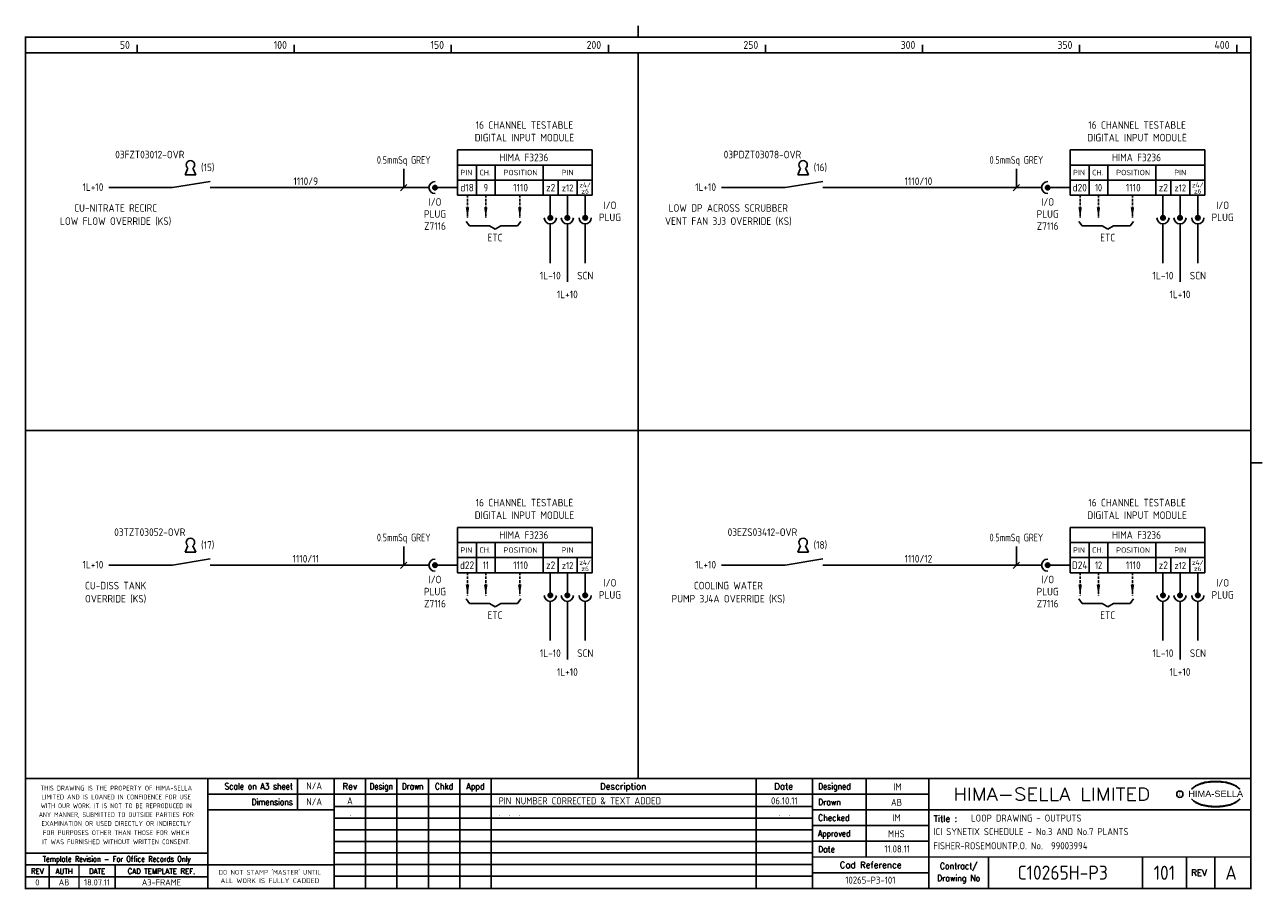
# Model space of a CAD drawing. Extents: x 14 to 408, y 0 to 275.
import ezdxf
from ezdxf.enums import TextEntityAlignment as Align

# ---------------------------------------------------------------- set-up
doc = ezdxf.new("R2010")
doc.units = 0
doc.header["$LTSCALE"] = 0.25
doc.header["$MEASUREMENT"] = 0
doc.linetypes.add('HIDDEN2', pattern=[4.7625, 3.175, -1.5875])
for name, color, linetype in [('00-DRG_FRAME', 12, 'CONTINUOUS'), ('01-DRAW', 7, 'CONTINUOUS'), ('051-TEXT', 2, 'CONTINUOUS'), ('117', 7, 'CONTINUOUS'), ('117-TEXT', 2, 'CONTINUOUS')]:
    doc.layers.add(name, color=color, linetype=linetype)
doc.styles.add('ARIAL', font='arial.ttf', dxfattribs={"height": 2.5})
doc.styles.add('ISO', font='iso.shx')
doc.styles.add('ROMAND', font='ROMAND')

# ---------------------------------------------------------------- blocks, each defined once
blk = doc.blocks.new('A3-REVA')
at = {"layer": '051-TEXT', "style": 'ISO'}
for tag, p in [('DESIGNED', (292.01, 31.7)), ('A', (117.73, 27.28)), ('DES', (127.73, 27.28)), ('DRN', (137.73, 27.28)), ('CHKD', (147.73, 27.28)), ('APPD', (157.73, 27.28)), ('DATE', (256, 27.28)), ('DRAWN', (291.72, 26.77)), ('CHECKED', (291.72, 21.89)), ('APPD', (291.65, 16.79)), ('DATE', (291.92, 11.96))]:
    blk.add_attdef(tag, text='', height=2.25, dxfattribs=at).set_placement(p, align=Align.CENTER)
blk.add_attdef('DESCRIPTION', (165.03, 27.28), '', height=2.25, dxfattribs=at)
blk = doc.blocks.new('A3-REVB')
at = {"layer": '051-TEXT', "style": 'ISO'}
for tag, p in [('A', (124.85, -20.36)), ('DES', (134.85, -20.36)), ('DRN', (144.85, -20.36)), ('CHKD', (154.85, -20.36)), ('APPD', (164.85, -20.36)), ('DATE', (263.12, -20.36))]:
    blk.add_attdef(tag, text='', height=2.25, dxfattribs=at).set_placement(p, align=Align.CENTER)
blk.add_attdef('DESCRIPTION', (172.15, -20.36), '', height=2.25, dxfattribs=at)
blk = doc.blocks.new('A3-TITLE')
at = {"layer": '051-TEXT', "style": 'ISO'}
blk.add_attdef('TITLE_1', (315.46, 21.78), '', height=2.25, dxfattribs=at)
for tag, p in [('DRGNO', (376.96, 3.24)), ('REV.', (398.2, 3.24))]:
    blk.add_attdef(tag, text='', height=4.5, dxfattribs=at).set_placement(p, align=Align.CENTER)
blk = doc.blocks.new('A3-CONTRACT')
at = {"layer": '051-TEXT', "color": 41, "style": 'ISO'}
for tag, height, p in [('SCALE', 2.25, (106.71, 31.82)), ('DIMS', 2.25, (106.71, 26.8)), ('CAD-REF', 2.25, (283.73, 1.84)), ('CONTRACT', 4.5, (344.94, 3.1))]:
    blk.add_attdef(tag, text='', height=height, dxfattribs=at).set_placement(p, align=Align.CENTER)
for tag, p in [('TITLE_2', (303.86, 17.28)), ('TITLE_3', (303.79, 12.78))]:
    blk.add_attdef(tag, p, '', height=2.25, dxfattribs=at)
blk = doc.blocks.new('KEY')
at = {"layer": '01-DRAW'}
for p, q in [((-0.375, -0.5), (-0.183, -0.038)), ((-0.375, -0.5), (0.375, -0.5)), ((0.375, -0.5), (0.183, -0.038))]:
    blk.add_line(p, q, dxfattribs=at)
blk.add_arc((0, 0.2), 0.3, 307.47703, 232.52297, dxfattribs=at)

msp = doc.modelspace()

# ---------------------------------------------------------------- linework, layer by layer
at = {"layer": '00-DRG_FRAME'}
for p, q in [((50, 266.5), (50, 269)), ((100, 266.5), (100, 269)), ((150, 266.5), (150, 269)), ((200, 266.5), (200, 269)), ((250, 266.5), (250, 269)), ((300, 266.5), (300, 269)), ((350, 266.5), (350, 269)), ((400, 266.5), (400, 269)), ((101.01, 35.5), (101.01, 25.5)), ((122.7, 35.5), (122.7, 0.5)), ((132.7, 0.5), (132.7, 35.5)), ((142.7, 0.5), (142.7, 35.5)), ((152.7, 35.5), (152.7, 0.5)), ((162.7, 35.5), (162.7, 0.5)), ((247, 35.5), (247, 0.5)), ((282, 35.5), (282, 10.5)), ((265, 30.5), (302, 30.5)), ((265, 26.59), (112.7, 26.59)), ((302, 25.5), (265, 25.5)), ((265, 22.89), (112.7, 22.89)), ((265, 20.5), (302, 20.5)), ((265, 19.19), (112.7, 19.19)), ((265, 15.49), (112.7, 15.49)), ((302, 15.5), (265, 15.5)), ((265, 11.79), (112.7, 11.79)), ((265, 8.09), (112.7, 8.09)), ((321, 10.5), (321, 0.5)), ((370, 10.5), (370, 0.5)), ((384, 0.5), (384, 10.5)), ((393, 10.5), (393, 0.5)), ((72.5, 4.25), (14.5, 4.25)), ((265, 4.39), (112.7, 4.39)), ((302, 5.5), (265, 5.5))]:
    msp.add_line(p, q, dxfattribs=at)
at = {"layer": '00-DRG_FRAME', "const_width": 0.5}
for points in [[(209.5, 271.5), (209.5, 275.18)], [(209.5, 271.5), (209.5, 275.18)], [(14.5, 266.5), (404.5, 266.5)], [(209.5, 35.5), (209.5, 266.5)], [(14.5, 146.31), (404.5, 146.31)], [(404.5, 136), (408.18, 136)], [(404.5, 35.5), (14.5, 35.5)], [(72.5, 0.5), (72.5, 35.5)], [(112.7, 0.5), (112.7, 35.5)], [(265, 35.5), (265, 0.5)], [(302, 0.5), (302, 35.5)], [(265, 30.5), (72.5, 30.5)], [(112.7, 25.5), (72.5, 25.5)], [(404.5, 25.5), (302, 25.5)], [(14.5, 11.75), (72.5, 11.75)], [(14.5, 8), (72.5, 8)], [(22, 0.5), (22, 8)], [(31.5, 0.5), (31.5, 8)], [(43, 0.5), (43, 8)], [(112.7, 8), (72.5, 8)], [(265, 10.5), (404.5, 10.5)]]:
    msp.add_lwpolyline(points, dxfattribs=at)
msp.add_lwpolyline([(14.5, 0.5), (404.5, 0.5), (404.5, 271.5), (14.5, 271.5)], close=True, dxfattribs=at)
at = {"layer": '00-DRG_FRAME', "color": 3}
msp.add_circle((381.88, 30.5), 1, dxfattribs=at)
for centre, radius, start, end in [((390.6, 26.83), 7.24, 106.0532, 133.5024), ((390.88, 27.01), 7.3, 130.419, 136.057), ((390.11, 28.1), 5.98, 122.244, 131.6154), ((389.75, 28.78), 5.21, 111.8206, 122.8668), ((391.78, 24.7), 9.76, 107.5931, 113.9452), ((393.1, 18.5), 15.94, 89.2698, 106.3911), ((392.1, 23.52), 10.99, 96.0146, 107.3203), ((393.29, 16.31), 18.28, 92.8917, 97.3734), ((393.24, 18.86), 15.73, 89.7805, 93.1738), ((393.36, 18.86), 15.73, 86.8262, 90.2195), ((393.51, 18.5), 15.94, 73.6089, 90.7302), ((393.31, 16.31), 18.28, 82.6266, 87.1083), ((394.51, 23.52), 10.99, 72.6797, 83.9854), ((394.83, 24.7), 9.76, 66.0548, 72.4069), ((396, 26.83), 7.24, 46.4976, 73.9468), ((396.85, 28.78), 5.21, 57.1332, 68.1794), ((396.49, 28.1), 5.98, 48.3846, 57.756), ((395.73, 27.01), 7.3, 43.943, 49.581), ((390.88, 34.04), 7.3, 223.943, 229.581), ((390.6, 34.23), 7.24, 226.4976, 253.9468), ((390.11, 32.96), 5.98, 228.3846, 237.756), ((389.75, 32.28), 5.21, 237.1332, 248.1794), ((396, 34.23), 7.24, 286.0532, 313.5024), ((396.85, 32.28), 5.21, 291.8206, 302.8668), ((396.49, 32.96), 5.98, 302.244, 311.6154), ((395.73, 34.04), 7.3, 310.419, 316.057), ((391.78, 36.36), 9.76, 246.0548, 252.4069), ((393.1, 42.56), 15.94, 253.6089, 270.7302), ((392.1, 37.54), 10.99, 252.6797, 263.9854), ((393.29, 44.75), 18.28, 262.6266, 267.1083), ((393.24, 42.19), 15.73, 266.8262, 270.2195), ((393.51, 42.56), 15.94, 269.2698, 286.3911), ((393.36, 42.19), 15.73, 269.7805, 273.1738), ((393.31, 44.75), 18.28, 272.8917, 277.3734), ((394.51, 37.54), 10.99, 276.0146, 287.3203), ((394.83, 36.36), 9.76, 287.5931, 293.9452)]:
    msp.add_arc(centre, radius, start, end, dxfattribs=at)
at = {"layer": '117'}
for p, q in [((152.02, 235.59), (152.02, 221.19)), ((194.82, 235.59), (152.02, 235.59)), ((194.82, 235.59), (194.82, 221.19)), ((347.02, 235.59), (347.02, 221.19)), ((389.82, 235.59), (347.02, 235.59)), ((389.82, 235.59), (389.82, 221.19)), ((194.82, 230.79), (152.02, 230.79)), ((158.02, 230.79), (158.02, 221.19)), ((164.02, 230.79), (164.02, 221.19)), ((179.22, 230.79), (179.22, 221.19)), ((389.82, 230.79), (347.02, 230.79)), ((353.02, 230.79), (353.02, 221.19)), ((359.02, 230.79), (359.02, 221.19)), ((374.22, 230.79), (374.22, 221.19)), ((61.29, 223.59), (73.29, 225.59)), ((194.82, 225.99), (152.02, 225.99)), ((184.02, 225.99), (184.02, 221.19)), ((190.02, 225.99), (190.02, 221.19)), ((256.29, 223.59), (268.29, 225.59)), ((389.82, 225.99), (347.02, 225.99)), ((379.02, 225.99), (379.02, 221.19)), ((385.02, 225.99), (385.02, 221.19)), ((61.29, 223.59), (41.01, 223.59)), ((142.9, 223.59), (73.29, 223.59)), ((152.02, 223.59), (144.82, 223.59)), ((194.82, 221.19), (152.02, 221.19)), ((181.52, 221.19), (181.52, 213.99)), ((186.94, 221.19), (186.94, 213.99)), ((192.63, 221.19), (192.63, 213.99)), ((256.29, 223.59), (236.01, 223.59)), ((337.9, 223.59), (268.29, 223.59)), ((347.02, 223.59), (339.82, 223.59)), ((389.82, 221.19), (347.02, 221.19)), ((376.52, 221.19), (376.52, 213.99)), ((381.94, 221.19), (381.94, 213.99)), ((387.63, 221.19), (387.63, 213.99)), ((154.76, 212.85), (155.84, 211.41)), ((155.84, 211.41), (162.16, 211.41)), ((162.16, 211.41), (163.96, 210.33)), ((165.76, 211.41), (163.96, 210.33)), ((171.08, 211.41), (165.76, 211.41)), ((172.16, 212.85), (171.08, 211.41)), ((181.52, 212.07), (181.52, 199.59)), ((186.94, 212.07), (186.94, 193.59)), ((192.63, 212.07), (192.63, 199.59)), ((349.76, 212.85), (350.84, 211.41)), ((350.84, 211.41), (357.16, 211.41)), ((357.16, 211.41), (358.96, 210.33)), ((360.76, 211.41), (358.96, 210.33)), ((366.08, 211.41), (360.76, 211.41)), ((367.16, 212.85), (366.08, 211.41)), ((376.52, 212.07), (376.52, 199.59)), ((381.94, 212.07), (381.94, 193.59)), ((387.63, 212.07), (387.63, 199.59)), ((152.02, 115.4), (152.02, 101)), ((194.82, 115.4), (152.02, 115.4)), ((194.82, 115.4), (194.82, 101)), ((347.02, 115.4), (347.02, 101)), ((389.82, 115.4), (347.02, 115.4)), ((389.82, 115.4), (389.82, 101)), ((194.82, 110.6), (152.02, 110.6)), ((158.02, 110.6), (158.02, 101)), ((164.02, 110.6), (164.02, 101)), ((179.22, 110.6), (179.22, 101)), ((389.82, 110.6), (347.02, 110.6)), ((353.02, 110.6), (353.02, 101)), ((359.02, 110.6), (359.02, 101)), ((374.22, 110.6), (374.22, 101)), ((61.29, 103.4), (41.01, 103.4)), ((61.29, 103.4), (73.29, 105.4)), ((142.9, 103.4), (73.29, 103.4)), ((152.02, 103.4), (144.82, 103.4)), ((194.82, 105.8), (152.02, 105.8)), ((184.02, 105.8), (184.02, 101)), ((190.02, 105.8), (190.02, 101)), ((256.29, 103.4), (236.01, 103.4)), ((256.29, 103.4), (268.29, 105.4)), ((337.9, 103.4), (268.29, 103.4)), ((347.02, 103.4), (339.82, 103.4)), ((389.82, 105.8), (347.02, 105.8)), ((379.02, 105.8), (379.02, 101)), ((385.02, 105.8), (385.02, 101)), ((194.82, 101), (152.02, 101)), ((181.52, 101), (181.52, 93.8)), ((186.94, 101), (186.94, 93.8)), ((192.63, 101), (192.63, 93.8)), ((389.82, 101), (347.02, 101)), ((376.52, 101), (376.52, 93.8)), ((381.94, 101), (381.94, 93.8)), ((387.63, 101), (387.63, 93.8)), ((154.76, 92.66), (155.84, 91.22)), ((155.84, 91.22), (162.16, 91.22)), ((162.16, 91.22), (163.96, 90.14)), ((165.76, 91.22), (163.96, 90.14)), ((171.08, 91.22), (165.76, 91.22)), ((172.16, 92.66), (171.08, 91.22)), ((181.52, 91.88), (181.52, 79.4)), ((186.94, 91.88), (186.94, 73.4)), ((192.63, 91.88), (192.63, 79.4)), ((349.76, 92.66), (350.84, 91.22)), ((350.84, 91.22), (357.16, 91.22)), ((357.16, 91.22), (358.96, 90.14)), ((360.76, 91.22), (358.96, 90.14)), ((366.08, 91.22), (360.76, 91.22)), ((367.16, 92.66), (366.08, 91.22)), ((376.52, 91.88), (376.52, 79.4)), ((381.94, 91.88), (381.94, 73.4)), ((387.63, 91.88), (387.63, 79.4))]:
    msp.add_line(p, q, dxfattribs=at)
at = {"layer": '117', "color": 3}
for p, q in [((134.87, 223.59), (134.87, 229.59)), ((329.87, 223.59), (329.87, 229.59)), ((133.87, 222.59), (135.87, 224.59)), ((328.87, 222.59), (330.87, 224.59)), ((134.87, 103.4), (134.87, 109.4)), ((329.87, 103.4), (329.87, 109.4)), ((133.87, 102.4), (135.87, 104.4)), ((328.87, 102.4), (330.87, 104.4))]:
    msp.add_line(p, q, dxfattribs=at)
at = {"layer": '117', "linetype": 'HIDDEN2'}
for p, q in [((155.16, 221.19), (155.16, 213.99)), ((160.98, 221.19), (160.98, 213.99)), ((171.8, 221.19), (171.8, 213.99)), ((350.16, 221.19), (350.16, 213.99)), ((355.98, 221.19), (355.98, 213.99)), ((366.8, 221.19), (366.8, 213.99)), ((155.16, 101), (155.16, 93.8)), ((160.98, 101), (160.98, 93.8)), ((171.8, 101), (171.8, 93.8)), ((350.16, 101), (350.16, 93.8)), ((355.98, 101), (355.98, 93.8)), ((366.8, 101), (366.8, 93.8))]:
    msp.add_line(p, q, dxfattribs=at)
at = {"layer": '117'}
for centre, radius in [((144.82, 223.59), 0.72), ((144.82, 223.59), 0.624), ((144.82, 223.59), 0.528), ((144.82, 223.59), 0.432), ((144.82, 223.59), 0.336), ((144.82, 223.59), 0.24), ((144.82, 223.59), 0.144), ((144.82, 223.59), 0.048), ((339.82, 223.59), 0.72), ((339.82, 223.59), 0.624), ((339.82, 223.59), 0.528), ((339.82, 223.59), 0.432), ((339.82, 223.59), 0.336), ((339.82, 223.59), 0.24), ((339.82, 223.59), 0.144), ((339.82, 223.59), 0.048), ((181.52, 213.99), 0.72), ((181.52, 213.99), 0.624), ((181.52, 213.99), 0.528), ((181.52, 213.99), 0.432), ((181.52, 213.99), 0.336), ((181.52, 213.99), 0.24), ((181.52, 213.99), 0.144), ((181.52, 213.99), 0.048), ((186.94, 213.99), 0.72), ((186.94, 213.99), 0.624), ((186.94, 213.99), 0.528), ((186.94, 213.99), 0.432), ((186.94, 213.99), 0.336), ((186.94, 213.99), 0.24), ((186.94, 213.99), 0.144), ((186.94, 213.99), 0.048), ((192.63, 213.99), 0.72), ((192.63, 213.99), 0.624), ((192.63, 213.99), 0.528), ((192.63, 213.99), 0.432), ((192.63, 213.99), 0.336), ((192.63, 213.99), 0.24), ((192.63, 213.99), 0.144), ((192.63, 213.99), 0.048), ((376.52, 213.99), 0.72), ((376.52, 213.99), 0.624), ((376.52, 213.99), 0.528), ((376.52, 213.99), 0.432), ((376.52, 213.99), 0.336), ((376.52, 213.99), 0.24), ((376.52, 213.99), 0.144), ((376.52, 213.99), 0.048), ((381.94, 213.99), 0.72), ((381.94, 213.99), 0.624), ((381.94, 213.99), 0.528), ((381.94, 213.99), 0.432), ((381.94, 213.99), 0.336), ((381.94, 213.99), 0.24), ((381.94, 213.99), 0.144), ((381.94, 213.99), 0.048), ((387.63, 213.99), 0.72), ((387.63, 213.99), 0.624), ((387.63, 213.99), 0.528), ((387.63, 213.99), 0.432), ((387.63, 213.99), 0.336), ((387.63, 213.99), 0.24), ((387.63, 213.99), 0.144), ((387.63, 213.99), 0.048), ((144.82, 103.4), 0.72), ((144.82, 103.4), 0.624), ((144.82, 103.4), 0.528), ((144.82, 103.4), 0.432), ((144.82, 103.4), 0.336), ((144.82, 103.4), 0.24), ((144.82, 103.4), 0.144), ((144.82, 103.4), 0.048), ((339.82, 103.4), 0.72), ((339.82, 103.4), 0.624), ((339.82, 103.4), 0.528), ((339.82, 103.4), 0.432), ((339.82, 103.4), 0.336), ((339.82, 103.4), 0.24), ((339.82, 103.4), 0.144), ((339.82, 103.4), 0.048), ((181.52, 93.8), 0.72), ((181.52, 93.8), 0.624), ((181.52, 93.8), 0.528), ((181.52, 93.8), 0.432), ((181.52, 93.8), 0.336), ((181.52, 93.8), 0.24), ((181.52, 93.8), 0.144), ((181.52, 93.8), 0.048), ((186.94, 93.8), 0.72), ((186.94, 93.8), 0.624), ((186.94, 93.8), 0.528), ((186.94, 93.8), 0.432), ((186.94, 93.8), 0.336), ((186.94, 93.8), 0.24), ((186.94, 93.8), 0.144), ((186.94, 93.8), 0.048), ((192.63, 93.8), 0.72), ((192.63, 93.8), 0.624), ((192.63, 93.8), 0.528), ((192.63, 93.8), 0.432), ((192.63, 93.8), 0.336), ((192.63, 93.8), 0.24), ((192.63, 93.8), 0.144), ((192.63, 93.8), 0.048), ((376.52, 93.8), 0.72), ((376.52, 93.8), 0.624), ((376.52, 93.8), 0.528), ((376.52, 93.8), 0.432), ((376.52, 93.8), 0.336), ((376.52, 93.8), 0.24), ((376.52, 93.8), 0.144), ((376.52, 93.8), 0.048), ((381.94, 93.8), 0.72), ((381.94, 93.8), 0.624), ((381.94, 93.8), 0.528), ((381.94, 93.8), 0.432), ((381.94, 93.8), 0.336), ((381.94, 93.8), 0.24), ((381.94, 93.8), 0.144), ((381.94, 93.8), 0.048), ((387.63, 93.8), 0.72), ((387.63, 93.8), 0.624), ((387.63, 93.8), 0.528), ((387.63, 93.8), 0.432), ((387.63, 93.8), 0.336), ((387.63, 93.8), 0.24), ((387.63, 93.8), 0.144), ((387.63, 93.8), 0.048)]:
    msp.add_circle(centre, radius, dxfattribs=at)
for centre, start, end in [((144.82, 223.59), 90, 270), ((339.82, 223.59), 90, 270), ((181.52, 213.99), 180, 0), ((186.94, 213.99), 180, 0), ((192.63, 213.99), 180, 0), ((376.52, 213.99), 180, 0), ((381.94, 213.99), 180, 0), ((387.63, 213.99), 180, 0), ((144.82, 103.4), 90, 270), ((339.82, 103.4), 90, 270), ((181.52, 93.8), 180, 0), ((186.94, 93.8), 180, 0), ((192.63, 93.8), 180, 0), ((376.52, 93.8), 180, 0), ((381.94, 93.8), 180, 0), ((387.63, 93.8), 180, 0)]:
    msp.add_arc(centre, 1.92, start, end, dxfattribs=at)
for points in [[(155.72, 217.35), (154.6, 217.35), (155.16, 213.99)], [(161.54, 217.35), (160.42, 217.35), (160.98, 213.99)], [(172.36, 217.35), (171.24, 217.35), (171.8, 213.99)], [(350.72, 217.35), (349.6, 217.35), (350.16, 213.99)], [(356.54, 217.35), (355.42, 217.35), (355.98, 213.99)], [(367.36, 217.35), (366.24, 217.35), (366.8, 213.99)], [(155.72, 97.16), (154.6, 97.16), (155.16, 93.8)], [(161.54, 97.16), (160.42, 97.16), (160.98, 93.8)], [(172.36, 97.16), (171.24, 97.16), (171.8, 93.8)], [(350.72, 97.16), (349.6, 97.16), (350.16, 93.8)], [(356.54, 97.16), (355.42, 97.16), (355.98, 93.8)], [(367.36, 97.16), (366.24, 97.16), (366.8, 93.8)]]:
    msp.add_solid(points, dxfattribs=at)

# ---------------------------------------------------------------- block references
at = {"layer": '00-DRG_FRAME'}
for name, p, values in [('A3-CONTRACT', (-0.35, 0.19), {'TITLE_2': 'ICI SYNETIX SCHEDULE - No.3 AND No.7 PLANTS', 'TITLE_3': 'FISHER-ROSEMOUNTP.O. No.  99003994', 'CAD-REF': '10265-P3-101', 'CONTRACT': 'C10265H-P3', 'SCALE': 'N/A', 'DIMS': 'N/A'}), ('A3-REVB', (-7, 43.98), {'A': '.', 'DESCRIPTION': '.  .  .', 'DATE': '.  .'}), ('A3-TITLE', (0, 0), {'TITLE_1': 'LOOP DRAWING - OUTPUTS', 'DRGNO': '101', 'REV.': 'A'})]:
    msp.add_blockref(name, p, dxfattribs=at).add_auto_attribs(values)
ref = msp.add_blockref('A3-REVA', (0, 0), dxfattribs=at)
ref.add_attrib('A', 'A', dxfattribs={"layer": '051-TEXT', "height": 2.25, "style": 'ISO'}).set_placement((117.73, 27.28), align=Align.CENTER)
ref.add_attrib('DESCRIPTION', 'PIN NUMBER CORRECTED & TEXT ADDED', (165.03, 27.28), dxfattribs={"layer": '051-TEXT', "height": 2.25, "style": 'ISO'})
ref.add_attrib('DATE', '06.10.11', dxfattribs={"layer": '051-TEXT', "height": 2.25, "style": 'ISO'}).set_placement((256, 27.28), align=Align.CENTER)
ref.add_attrib('DESIGNED', 'IM', dxfattribs={"layer": '051-TEXT', "height": 2.25, "style": 'ISO'}).set_placement((292.01, 31.7), align=Align.CENTER)
ref.add_attrib('DRAWN', 'AB', dxfattribs={"layer": '051-TEXT', "height": 2.25, "style": 'ISO'}).set_placement((291.72, 26.77), align=Align.CENTER)
ref.add_attrib('CHECKED', 'IM', dxfattribs={"layer": '051-TEXT', "height": 2.25, "style": 'ISO'}).set_placement((291.72, 21.89), align=Align.CENTER)
ref.add_attrib('APPD', 'MHS', dxfattribs={"layer": '051-TEXT', "height": 2.25, "style": 'ISO'}).set_placement((291.65, 16.79), align=Align.CENTER)
ref.add_attrib('DATE', '11.08.11', dxfattribs={"layer": '051-TEXT', "height": 2.25, "style": 'ISO'}).set_placement((291.92, 11.96), align=Align.CENTER)
at = {"layer": '117', "xscale": 4.5, "yscale": 4.5, "zscale": 4.5}
for p in [(66.97, 229.95), (261.97, 229.95), (66.97, 109.76), (261.97, 109.76)]:
    msp.add_blockref('KEY', p, dxfattribs=at)

# ---------------------------------------------------------------- texts
at = {"layer": '00-DRG_FRAME', "style": 'ISO'}
for s, p in [('50', (47.69, 267.75)), ('100', (97.69, 267.75)), ('150', (147.69, 267.75)), ('200', (197.69, 267.75)), ('250', (247.69, 267.75)), ('300', (297.69, 267.75)), ('350', (347.69, 267.75)), ('400', (397.69, 267.75))]:
    msp.add_text(s, height=2.5, dxfattribs=at).set_placement(p, align=Align.RIGHT)
at = {"layer": '00-DRG_FRAME', "color": 3, "style": 'ISO'}
for s, width, p in [('THIS DRAWING IS THE PROPERTY OF HIMA-SELLA', 0.9, (43.36, 32.44)), ("DO NOT STAMP 'MASTER' UNTIL", 0.95, (92.25, 5.79))]:
    msp.add_text(s, height=1.53, dxfattribs=dict(at, width=width)).set_placement(p, align=Align.MIDDLE)
at = {"layer": '00-DRG_FRAME', "color": 4, "style": 'ROMAND', "width": 0.87}
for s, p in [('Scale on A3 sheet', (99.54, 32)), ('Dimensions', (99.54, 27.01))]:
    msp.add_text(s, height=2, dxfattribs=at).set_placement(p, align=Align.RIGHT)
at = {"layer": '00-DRG_FRAME', "color": 4, "style": 'ROMAND'}
for s, p in [('Rev', (117.7, 32)), ('Description', (204.69, 32)), ('Date', (255.79, 32))]:
    msp.add_text(s, height=2, dxfattribs=at).set_placement(p, align=Align.CENTER)
for s, width, p in [('Design', 0.85, (127.7, 32)), ('Drawn', 0.85, (137.7, 32)), ('Chkd', 0.9, (147.7, 32)), ('Appd', 0.9, (157.7, 32))]:
    msp.add_text(s, height=2, dxfattribs=dict(at, width=width)).set_placement(p, align=Align.CENTER)
for s, width, p in [('Designed', 0.87, (266.75, 32)), ('Drawn', 0.9, (266.75, 27)), ('Checked', 0.9, (266.75, 22)), ('Approved', 0.85, (266.75, 17)), ('Date', 0.9, (266.75, 12))]:
    msp.add_text(s, height=2, dxfattribs=dict(at, width=width)).set_placement(p)
at = {"layer": '00-DRG_FRAME', "style": 'ROMAND', "width": 1.15}
msp.add_text('HIMA-SELLA LIMITED', height=4, dxfattribs=at).set_placement((341.1, 30.5), align=Align.MIDDLE)
at = {"layer": '00-DRG_FRAME', "style": 'ARIAL', "width": 1.05}
msp.add_text('HIMA-SELLA', height=2, dxfattribs=at).set_placement((393.3, 29.63), align=Align.CENTER)
at = {"layer": '00-DRG_FRAME', "color": 3, "style": 'ISO'}
for s, width, p in [('LIMITED AND IS LOANED IN CONFIDENCE FOR USE', 0.9, (43.36, 29.62)), ('WITH OUR WORK. IT IS NOT TO BE REPRODUCED IN', 0.87, (43.36, 26.81)), ('ANY MANNER, SUBMITTED TO OUTSIDE PARTIES FOR', 0.87, (43.36, 23.99)), ('EXAMINATION OR USED DIRECTLY OR INDIRECTLY', 0.9, (43.36, 21.18)), ('IT WAS FURNISHED WITHOUT WRITTEN CONSENT.', 0.9, (43.36, 15.35)), ('FOR PURPOSES OTHER THAN THOSE FOR WHICH', 0.9, (43.36, 18.27))]:
    msp.add_text(s, height=1.53, dxfattribs=dict(at, width=width)).set_placement(p, align=Align.MIDDLE_CENTER)
at = {"layer": '00-DRG_FRAME', "color": 3, "style": 'ISO', "width": 0.9}
msp.add_text('C', height=1, dxfattribs=at).set_placement((381.84, 30), align=Align.CENTER)
at = {"layer": '00-DRG_FRAME', "color": 4, "style": 'ROMAND'}
msp.add_text('Title :', height=2, dxfattribs=at).set_placement((303.5, 21.75))
for s, height, width, p in [('Template Revision - For Office Records Only', 1.8, 0.85, (43.5, 9.62)), ('Contract/', 2, 0.9, (311.5, 7.5)), ('REV', 1.8, 0.9, (18.25, 6)), ('AUTH', 1.8, 0.9, (26.75, 6)), ('DATE', 1.8, 0.9, (37.25, 6)), ('CAD TEMPLATE REF.', 1.8, 0.9, (57.75, 6)), ('Drawing No', 2, 0.9, (311.5, 3.5))]:
    msp.add_text(s, height=height, dxfattribs=dict(at, width=width)).set_placement(p, align=Align.MIDDLE)
for s, p in [('Cad Reference', (283.5, 8)), ('REV', (388, 5.5))]:
    msp.add_text(s, height=2, dxfattribs=at).set_placement(p, align=Align.MIDDLE)
at = {"layer": '00-DRG_FRAME', "color": 41, "style": 'ISO'}
for s, p in [('0', (18.25, 1.45)), ('AB', (26.75, 1.45)), ('18.07.11', (37.25, 1.45)), ('A3-FRAME', (57.75, 1.45))]:
    msp.add_text(s, height=2, dxfattribs=at).set_placement(p, align=Align.CENTER)
at = {"layer": '00-DRG_FRAME', "color": 3, "style": 'ISO'}
msp.add_text('ALL WORK IS FULLY CADDED', height=1.53, dxfattribs=at).set_placement((92.25, 2.98), align=Align.MIDDLE_CENTER)
at = {"layer": '117-TEXT', "style": 'ISO'}
for s, height, p in [('16 CHANNEL TESTABLE', 2.4, (173.3, 242.31)), ('16 CHANNEL TESTABLE', 2.4, (368.3, 242.31)), ('DIGITAL INPUT MODULE', 2.4, (173.3, 238.31)), ('DIGITAL INPUT MODULE', 2.4, (368.3, 238.31)), ('HIMA F3236', 2.4, (173.11, 231.99)), ('HIMA F3236', 2.4, (368.11, 231.99)), ('PIN', 1.728, (154.79, 227.53)), ('CH.', 1.728, (160.75, 227.53)), ('POSITION', 1.728, (172.02, 227.53)), ('PIN', 1.73, (187.02, 227.53)), ('PIN', 1.728, (349.79, 227.53)), ('CH.', 1.728, (355.75, 227.53)), ('POSITION', 1.728, (367.02, 227.53)), ('PIN', 1.73, (382.02, 227.53)), ('d18', 2.4, (155.02, 222.39)), ('1110', 2.4, (172.07, 222.39)), ('z2', 2.4, (181.62, 222.39)), ('z4/', 1.54, (192.6, 223.68)), ('d20', 2.4, (350.02, 222.39)), ('1110', 2.4, (367.07, 222.39)), ('z2', 2.4, (376.62, 222.39)), ('z4/', 1.54, (387.6, 223.68)), ('z12', 2.2, (187.02, 222.39)), ('z6', 1.54, (192.6, 221.69)), ('z12', 2.2, (382.02, 222.39)), ('z6', 1.54, (387.6, 221.69)), ('I/O', 2.4, (144.82, 217.83)), ('I/O', 2.4, (200.51, 216.78)), ('I/O', 2.4, (339.82, 217.83)), ('I/O', 2.4, (395.51, 216.78)), ('PLUG', 2.4, (144.82, 213.99)), ('PLUG', 2.4, (200.51, 212.94)), ('PLUG', 2.4, (339.82, 213.99)), ('PLUG', 2.4, (395.51, 212.94)), ('Z7116', 2.4, (144.82, 210.15)), ('ETC', 2.4, (163.92, 206.49)), ('Z7116', 2.4, (339.82, 210.15)), ('ETC', 2.4, (358.92, 206.49)), ('16 CHANNEL TESTABLE', 2.4, (173.3, 122.12)), ('16 CHANNEL TESTABLE', 2.4, (368.3, 122.12)), ('DIGITAL INPUT MODULE', 2.4, (173.3, 118.12)), ('DIGITAL INPUT MODULE', 2.4, (368.3, 118.12)), ('HIMA F3236', 2.4, (173.11, 111.8)), ('HIMA F3236', 2.4, (368.11, 111.8)), ('PIN', 1.728, (154.79, 107.34)), ('CH.', 1.728, (160.75, 107.34)), ('POSITION', 1.728, (172.02, 107.34)), ('PIN', 1.73, (187.02, 107.34)), ('PIN', 1.728, (349.79, 107.34)), ('CH.', 1.728, (355.75, 107.34)), ('POSITION', 1.728, (367.02, 107.34)), ('PIN', 1.73, (382.02, 107.34)), ('d22', 2.4, (155.02, 102.2)), ('1110', 2.4, (172.07, 102.2)), ('z2', 2.4, (181.62, 102.2)), ('z12', 2.2, (187.02, 102.2)), ('z4/', 1.54, (192.6, 103.49)), ('z6', 1.54, (192.6, 101.5)), ('D24', 2.4, (350.02, 102.2)), ('1110', 2.4, (367.07, 102.2)), ('z2', 2.4, (376.62, 102.2)), ('z12', 2.2, (382.02, 102.2)), ('z4/', 1.54, (387.6, 103.49)), ('z6', 1.54, (387.6, 101.5)), ('I/O', 2.4, (144.82, 97.64)), ('I/O', 2.4, (200.51, 96.59)), ('I/O', 2.4, (339.82, 97.64)), ('I/O', 2.4, (395.51, 96.59)), ('PLUG', 2.4, (144.82, 93.8)), ('PLUG', 2.4, (200.51, 92.75)), ('PLUG', 2.4, (339.82, 93.8)), ('PLUG', 2.4, (395.51, 92.75)), ('Z7116', 2.4, (144.82, 89.96)), ('Z7116', 2.4, (339.82, 89.96)), ('ETC', 2.4, (163.92, 86.3)), ('ETC', 2.4, (358.92, 86.3))]:
    msp.add_text(s, height=height, dxfattribs=at).set_placement(p, align=Align.CENTER)
for s, p in [('03FZT03012-OVR', (54.04, 234.12)), ('03PDZT03078-OVR', (249.04, 234.12)), ('(15)', (72.48, 230.05)), ('(16)', (267.48, 230.05)), ('1L+10', (35.95, 223.75)), ('1110/9', (103.69, 225.63)), ('1L+10', (230.95, 223.75)), ('1110/10', (298.69, 225.63)), ('CU-NITRATE RECIRC', (43.17, 217.11)), ('LOW DP ACROSS SCRUBBER', (238.17, 217.11)), ('LOW FLOW OVERRIDE (KS)', (43.17, 212.93)), ('VENT FAN 3J3 OVERRIDE (KS)', (238.17, 212.93)), ('1L-10', (181.52, 195.59)), ('SCN', (192.63, 195.59)), ('1L-10', (376.52, 195.59)), ('SCN', (387.63, 195.59)), ('1L+10', (186.94, 189.59)), ('1L+10', (381.94, 189.59)), ('03TZT03052-OVR', (54.04, 113.92)), ('03EZS03412-OVR', (249.04, 113.92)), ('(17)', (72.48, 109.86)), ('(18)', (267.48, 109.86)), ('1110/11', (103.69, 105.44)), ('1110/12', (298.69, 105.44)), ('1L+10', (35.95, 103.56)), ('1L+10', (230.95, 103.56)), ('CU-DISS TANK', (43.17, 96.91)), ('COOLING WATER', (238.17, 96.91)), ('OVERRIDE (KS)', (43.17, 92.73)), ('PUMP 3J4A OVERRIDE (KS)', (238.17, 92.73)), ('1L-10', (181.52, 75.4)), ('SCN', (192.63, 75.4)), ('1L-10', (376.52, 75.4)), ('SCN', (387.63, 75.4)), ('1L+10', (186.94, 69.4)), ('1L+10', (381.94, 69.4))]:
    msp.add_text(s, height=2.4, dxfattribs=at).set_placement(p, align=Align.MIDDLE)
for s, width, p in [('0.5mmSq GREY', 0.85, (134.87, 231.2)), ('0.5mmSq GREY', 0.85, (329.87, 231.2)), ('9', 0.8, (161.02, 222.39)), ('10', 0.8, (356.02, 222.39)), ('0.5mmSq GREY', 0.85, (134.87, 111.01)), ('0.5mmSq GREY', 0.85, (329.87, 111.01)), ('11', 0.8, (161.02, 102.2)), ('12', 0.8, (356.02, 102.2))]:
    msp.add_text(s, height=2.4, dxfattribs=dict(at, width=width)).set_placement(p, align=Align.CENTER)

doc.saveas('drawing.dxf')
